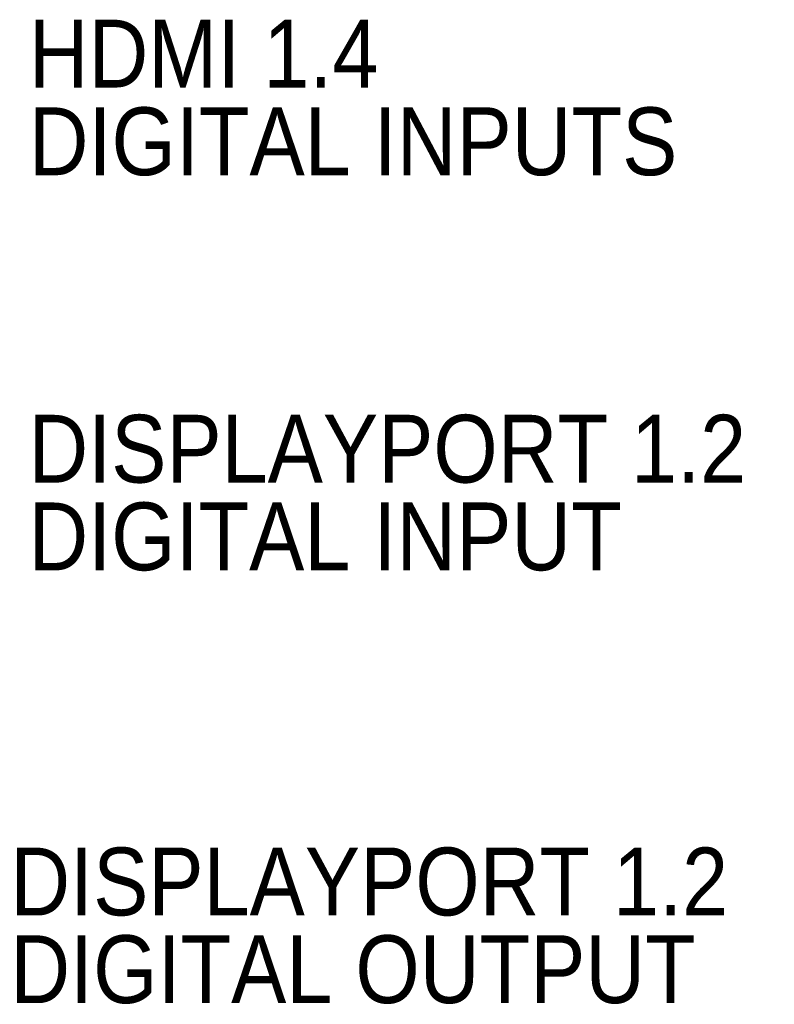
# Model space of a CAD drawing. Header units: millimetres. Extents: x 0 to 844, y -2 to 552.
# Tile 7 of 151: x 96 to 135, y 148 to 199. Entities that reach past the tile are written whole.
import ezdxf

# ---------------------------------------------------------------- set-up
doc = ezdxf.new("R2010")
doc.units = ezdxf.units.MM
doc.styles.add('SLDTEXTSTYLE0', font='GOTHIC.TTF', dxfattribs={"width": 0.913})

# ---------------------------------------------------------------- blocks, each defined once
blk = doc.blocks.new('SW_NOTE_0_18')
at = {"color": 0, "linetype": 'Continuous', "lineweight": 0, "char_height": 3.5, "attachment_point": 1, "style": 'SLDTEXTSTYLE0'}
for s, insert in [('HDMI 1.4', (0.519, 1.723)), ('DIGITAL INPUTS', (0.519, -2.802))]:
    blk.add_mtext(s, dxfattribs=dict(at, insert=insert))
blk = doc.blocks.new('SW_NOTE_0_19')
at = {"color": 0, "linetype": 'Continuous', "lineweight": 0, "char_height": 3.5, "attachment_point": 1, "style": 'SLDTEXTSTYLE0'}
for s, insert in [('DISPLAYPORT 1.2', (0.502, 1.727)), ('DIGITAL INPUT', (0.502, -2.798))]:
    blk.add_mtext(s, dxfattribs=dict(at, insert=insert))
blk = doc.blocks.new('SW_NOTE_0_20')
at = {"color": 0, "linetype": 'Continuous', "lineweight": 0, "char_height": 3.5, "attachment_point": 1, "style": 'SLDTEXTSTYLE0'}
for s, insert in [('DISPLAYPORT 1.2', (0.517, 1.767)), ('DIGITAL OUTPUT', (0.517, -2.759))]:
    blk.add_mtext(s, dxfattribs=dict(at, insert=insert))

msp = doc.modelspace()

# ---------------------------------------------------------------- block references
at = {"color": 7, "linetype": 'Continuous', "lineweight": 0}
for name, p in [('SW_NOTE_0_18', (95.756, 197.475)), ('SW_NOTE_0_19', (95.756, 177.08)), ('SW_NOTE_0_20', (94.81, 154.704))]:
    msp.add_blockref(name, p, dxfattribs=at)

doc.saveas('drawing.dxf')
